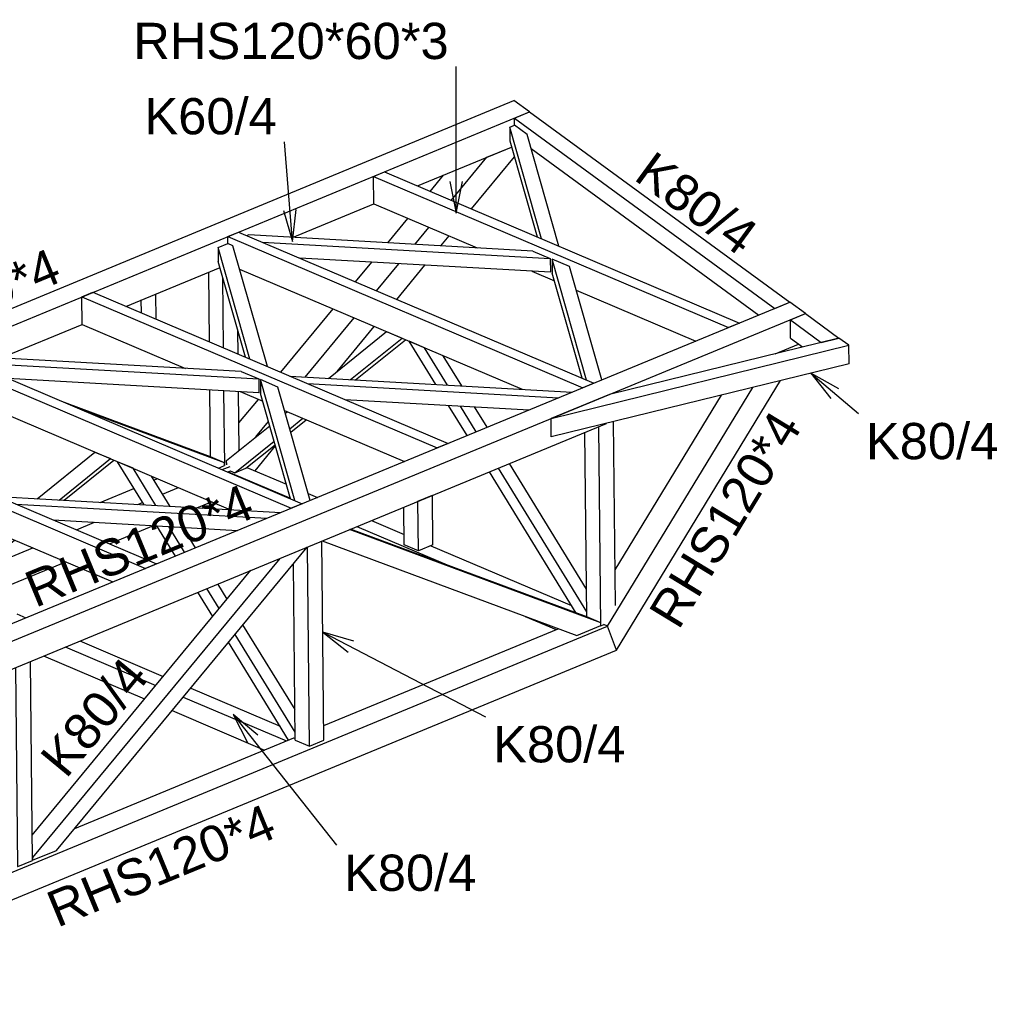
# Model space of a CAD drawing. Header units: millimetres. Extents: x 30 to 208467, y 44 to 15445.
# Tile 43 of 61: x 130522 to 134388, y 7544 to 11434. Entities that reach past the tile are written whole.
import ezdxf

# ---------------------------------------------------------------- set-up
doc = ezdxf.new("R2010")
doc.units = ezdxf.units.MM
doc.styles.add('Arial', font='ARIAL.TTF', dxfattribs={"height": 0.2})

# ---------------------------------------------------------------- blocks, each defined once
blk = doc.blocks.new('Part-21773 - 21771')
at = {"color": 7}
for p, q in [((129595.2, 8678.2), (133565.2, 10318)), ((133626.3, 10273.4), (133565.2, 10318)), ((129678.6, 8642.7), (133626.3, 10273.4)), ((133507.2, 10114.8), (133599.5, 10152.9)), ((129721, 8550.8), (132840.5, 9839.4)), ((129595.2, 8678.2), (129678.6, 8642.7))]:
    blk.add_line(p, q, dxfattribs=at)
blk = doc.blocks.new('Part-21774 - 21771')
at = {"color": 7}
for p, q in [((128108.7, 9311), (132474.9, 11114.5)), ((132536.1, 11069.9), (132474.9, 11114.5)), ((128192.1, 9275.5), (132536.1, 11069.9)), ((132093.5, 10777.7), (132465.4, 10931.3)), ((131600.4, 10574), (131921, 10706.4)), ((130941.6, 10301.8), (131313.5, 10455.5)), ((130448.4, 10098.1), (130769.1, 10230.6)), ((129789.6, 9826), (130161.6, 9979.6)), ((129296.5, 9622.3), (129617.1, 9754.7)), ((128637.7, 9350.2), (129009.6, 9503.8)), ((128108.7, 9311), (128192.1, 9275.5)), ((128234.5, 9183.6), (128465.2, 9278.9))]:
    blk.add_line(p, q, dxfattribs=at)
blk = doc.blocks.new('Part-21842 - 21771')
at = {"color": 7}
for p, q in [((130268, 9189.4), (130424.3, 9122.9)), ((130194.2, 9172.6), (130202.4, 9176)), ((130194.2, 9170.7), (130194.2, 9172.6)), ((130194.2, 9172.6), (130440, 9067.9)), ((130510.3, 9086.3), (130546.2, 9071)), ((130702.4, 8956.2), (131059.7, 8804.1)), ((130760, 8980), (131089.2, 8839.8)), ((130616.2, 8920.6), (131015.5, 8750.6)), ((131197.7, 8793.6), (131550.8, 8643.3)), ((131168.2, 8757.9), (131575.6, 8584.5)), ((131124.1, 8704.4), (131489.4, 8548.9))]:
    blk.add_line(p, q, dxfattribs=at)
blk = doc.blocks.new('Part-21802 - 21771')
at = {"color": 7}
for p, q in [((129616, 9863.7), (129659.2, 9881.5)), ((129659.2, 9881.5), (131062.4, 9284.2)), ((129617.1, 9754.7), (129616, 9863.7)), ((129616, 9863.7), (131019.3, 9266.4)), ((129617.1, 9754.7), (130025.1, 9581.1)), ((130241.6, 9488.9), (130330.7, 9451)), ((130416.7, 9414.4), (130889.9, 9213)), ((131062.4, 9284.2), (131019.3, 9266.4))]:
    blk.add_line(p, q, dxfattribs=at)
blk = doc.blocks.new('Part-21803 - 21771')
at = {"color": 7}
for p, q in [((130192, 10101.6), (130235.2, 10119.4)), ((130235.2, 10119.4), (131638.4, 9522.1)), ((130192.3, 10073.8), (130192, 10101.6)), ((130192, 10101.6), (131595.2, 9504.3)), ((130239, 9973.1), (131354.8, 9498.2)), ((131638.4, 9522.1), (131595.2, 9504.3))]:
    blk.add_line(p, q, dxfattribs=at)
blk = doc.blocks.new('Part-21808 - 21771')
at = {"color": 7}
for p, q in [((131344, 10577.4), (131387.1, 10595.3)), ((131387.1, 10595.3), (132790.3, 9998)), ((131344.2, 10550.2), (131344, 10577.4)), ((131344, 10577.4), (132747.2, 9980.1)), ((131344.2, 10549.6), (131344.2, 10550.2)), ((131390.9, 10449), (132506.8, 9974)), ((132790.3, 9998), (132747.2, 9980.1))]:
    blk.add_line(p, q, dxfattribs=at)
blk = doc.blocks.new('Part-21815 - 21771')
at = {"color": 7}
for p, q in [((130438, 9550), (131553.2, 9486.9)), ((130506.9, 9520.7), (131499, 9464.6)), ((130654.4, 9457.9), (131383.1, 9416.7))]:
    blk.add_line(p, q, dxfattribs=at)
blk = doc.blocks.new('Part-21881 - 21771')
at = {"color": 7}
for p, q in [((131275.6, 9707.4), (130699.3, 9921.9)), ((131331.2, 9683.7), (130754.9, 9898.2)), ((131331.2, 9683.7), (131275.6, 9707.4)), ((131307.2, 9663.1), (131331.3, 9673.1)), ((131331.3, 9673.1), (131331.2, 9683.7))]:
    blk.add_line(p, q, dxfattribs=at)
blk = doc.blocks.new('Part-21882 - 21771')
at = {"color": 7}
for p, q in [((132368, 10891), (132465.4, 10931.3)), ((132227.3, 10720.7), (132368, 10891)), ((132306.8, 10686.9), (132476.5, 10892.4)), ((132144, 10756.2), (132197, 10820.4)), ((131975.9, 10552.7), (132055.6, 10649.1)), ((132083.5, 10546.6), (132138.9, 10613.7)), ((132186.1, 10540.8), (132218.4, 10579.8)), ((131848.8, 10398.8), (131912.9, 10476.4)), ((131932.1, 10363.3), (132020.5, 10470.3)), ((132011.6, 10329.5), (132123.1, 10464.5)), ((131553.6, 10041.3), (131760.4, 10291.7)), ((131650.6, 10022.4), (131843.7, 10256.2)), ((131776.1, 10044.4), (131923.2, 10222.4)), ((131388.1, 9841), (131465.2, 9934.3)), ((131455.2, 9785.8), (131505.5, 9846.7)), ((131451.8, 9651.7), (131533.1, 9750.1))]:
    blk.add_line(p, q, dxfattribs=at)
blk = doc.blocks.new('Part-21874 - 21771')
at = {"color": 7}
for p, q in [((131346.1, 9648.4), (131354.4, 9651.8)), ((131346.1, 9646.5), (131346.1, 9648.4)), ((131346.1, 9648.4), (131591.9, 9543.8)), ((131419.9, 9665.2), (131576.3, 9598.7)), ((131662.3, 9562.1), (131698.1, 9546.8)), ((131911.9, 9455.8), (132041.2, 9400.8)), ((131854.4, 9432), (132220.6, 9276.2)), ((132146.7, 9355.9), (132702.8, 9119.2)), ((132518.8, 9076.9), (132641.3, 9024.7))]:
    blk.add_line(p, q, dxfattribs=at)
blk = doc.blocks.new('Part-21875 - 21771')
at = {"color": 7}
for p, q in [((131271.8, 10161.3), (131269, 10437.1)), ((131327.3, 10137.6), (131324.5, 10416.8)), ((131385.4, 10112.9), (131384.4, 10206.9)), ((131276.3, 9707.1), (131273.7, 9971.5)), ((131332, 9672.5), (131329, 9968.4)), ((131389.2, 9732.6), (131386.9, 9965.1))]:
    blk.add_line(p, q, dxfattribs=at)
blk = doc.blocks.new('Part-21889 - 21771')
at = {"color": 7}
for p, q in [((133507.2, 10114.8), (133599.5, 10152.9)), ((133607.8, 10139.5), (133610.9, 10144.6)), ((132879.7, 8943.9), (133528.1, 10008.5)), ((132843.9, 9038.5), (133418.2, 9981.5)), ((132874.1, 9260.5), (133294.7, 9951.1)), ((132843.9, 9038.5), (132830, 9044.4)), ((132879.7, 8943.9), (132843.9, 9038.5))]:
    blk.add_line(p, q, dxfattribs=at)
blk = doc.blocks.new('Part-21897 - 21771')
at = {"color": 7}
for p, q in [((130514.7, 8088), (130506.8, 8875.4)), ((130572.2, 8111.8), (130564.3, 8899.1)), ((130459, 8122.6), (130451.7, 8852.6)), ((130514.7, 8088), (130572.2, 8111.8)), ((130513.6, 8088.5), (130514.7, 8088))]:
    blk.add_line(p, q, dxfattribs=at)
blk = doc.blocks.new('Part-21898 - 21771')
at = {"color": 7}
for p, q in [((131666.6, 8563.9), (131658.7, 9351.2)), ((131724.2, 8587.6), (131716.3, 9375)), ((131611.1, 8587.5), (131604, 9285.6)), ((131611.1, 8587.5), (131666.6, 8563.9)), ((131666.6, 8563.9), (131724.2, 8587.6))]:
    blk.add_line(p, q, dxfattribs=at)
blk = doc.blocks.new('Part-21899 - 21771')
at = {"color": 7}
for p, q in [((132875.6, 9119.2), (132868.2, 9846.2)), ((132762.9, 9074.3), (132755.5, 9804.3)), ((132818.6, 9039.7), (132810.7, 9827)), ((132817.5, 9040.2), (132818.6, 9039.7)), ((132818.6, 9039.7), (132830, 9044.4))]:
    blk.add_line(p, q, dxfattribs=at)
blk = doc.blocks.new('Part-21915 - 21771')
at = {"color": 7}
for p, q in [((130590.5, 9541.4), (130819.6, 9726)), ((130819.6, 9726), (130880.6, 9700)), ((130677.7, 9536.5), (130880.6, 9700)), ((130697.3, 9535.4), (130894.4, 9694.1)), ((130419.7, 9403.8), (130427.3, 9409.9)), ((130437.2, 9342.7), (130488.3, 9383.9)), ((130441.1, 9328.9), (130502.1, 9378)), ((130187.8, 9216.9), (130358.3, 9354.3)), ((130220.7, 9168.2), (130375.7, 9293.2)), ((130263.8, 9186.1), (130379.7, 9279.4)), ((130187.8, 9216.9), (130188, 9200.2)), ((130188, 9200.2), (130201.8, 9194.3)), ((130201.8, 9194.3), (130202, 9176.2)), ((130220.7, 9168.2), (130263.8, 9186.1)), ((130202, 9176.2), (130220.7, 9168.2))]:
    blk.add_line(p, q, dxfattribs=at)
blk = doc.blocks.new('Part-21916 - 21771')
at = {"color": 7}
for p, q in [((131013.6, 9517.5), (130908.8, 9688)), ((130969.8, 9662), (130908.8, 9688)), ((131060.3, 9514.8), (130969.8, 9662)), ((131116.4, 9511.6), (131043.1, 9630.8)), ((131137.8, 9315.4), (131064.5, 9434.7)), ((131173.8, 9330.2), (131111.2, 9432.1)), ((131216.9, 9348), (131167.2, 9428.9)), ((131310.5, 9107.8), (131261.7, 9187.2)), ((131341.5, 9145.3), (131304.8, 9205)), ((131284.6, 9076.5), (131225.7, 9172.4)), ((131609.9, 8708.7), (131404.1, 9043.5)), ((131610.8, 8619.2), (131373.1, 9005.9)), ((131584.7, 8588.3), (131347.2, 8974.6)), ((131603.7, 8596.1), (131603.7, 8597.6)), ((131603.7, 8597.6), (131611, 8594.5))]:
    blk.add_line(p, q, dxfattribs=at)
blk = doc.blocks.new('Part-21923 - 21771')
at = {"color": 7}
for p, q in [((131742.4, 10017.2), (131971.5, 10201.8)), ((131971.5, 10201.8), (132032.6, 10175.8)), ((131829.6, 10012.3), (132032.6, 10175.8)), ((131849.3, 10011.2), (132046.3, 10170)), ((131571.7, 9879.6), (131579.2, 9885.7)), ((131589.1, 9818.5), (131640.3, 9859.7)), ((131593, 9804.7), (131654, 9853.9)), ((131339.7, 9692.7), (131510.2, 9830.1)), ((131372.6, 9644.1), (131527.7, 9769)), ((131415.7, 9661.9), (131531.6, 9755.2)), ((131339.9, 9675.2), (131339.7, 9692.7)), ((131353.3, 9652.3), (131372.6, 9644.1)), ((131372.6, 9644.1), (131415.7, 9661.9))]:
    blk.add_line(p, q, dxfattribs=at)
blk = doc.blocks.new('Part-21924 - 21771')
at = {"color": 7}
for p, q in [((132165.6, 9993.3), (132060.7, 10163.8)), ((132121.8, 10137.9), (132060.7, 10163.8)), ((132212.3, 9990.6), (132121.8, 10137.9)), ((132268.3, 9987.5), (132195.1, 10106.7)), ((132289.8, 9791.2), (132216.4, 9910.5)), ((132325.7, 9806), (132263.1, 9907.9)), ((132368.9, 9823.9), (132319.2, 9904.7)), ((132720.7, 9090.1), (132377.7, 9648.2)), ((132762.7, 9095), (132413.6, 9663)), ((132761.8, 9184.5), (132456.8, 9680.9))]:
    blk.add_line(p, q, dxfattribs=at)
blk = doc.blocks.new('Part-22105 - 21771')
at = {"color": 7}
for p, q in [((129491, 7653.5), (132843.9, 9038.5)), ((131723.6, 8645.7), (132649.7, 9028.2)), ((132843.9, 9038.5), (132830, 9044.4)), ((132879.7, 8943.9), (132843.9, 9038.5)), ((129491, 7544.1), (132879.7, 8943.9)), ((130739.9, 8239.3), (131605.4, 8596.8)), ((129475.2, 7716.9), (130345.8, 8076.5))]:
    blk.add_line(p, q, dxfattribs=at)
blk = doc.blocks.new('Part-22087 - 21771')
at = {"color": 7}
for p, q in [((131275.6, 9707.4), (131276.3, 9707.7)), ((131322.1, 9656.7), (131353.1, 9669.5)), ((131052.6, 9615.3), (131066.3, 9621)), ((130839.5, 9527.3), (130973.5, 9582.7)), ((131086.9, 9559.6), (131149.6, 9585.5)), ((130988.4, 9518.9), (131007.8, 9526.9)), ((131221.3, 9505.7), (131280.1, 9530)), ((130662.8, 9454.3), (130669.4, 9457)), ((130746.2, 9418.8), (130818.3, 9448.6)), ((130876.6, 9363.3), (131051.2, 9435.4)), ((130450.3, 9296.6), (130573.7, 9347.6)), ((130237, 9278.4), (130292.7, 9301.4)), ((130349.2, 9254.8), (130382.7, 9268.7)), ((130478.2, 9198.7), (130704.1, 9292.1)), ((130086.8, 9216.4), (130124.4, 9231.9)), ((130170.2, 9180.9), (130201.9, 9194)), ((129900.7, 9139.5), (129914.3, 9145.1)), ((130360.4, 9150.1), (130410.6, 9170.8)), ((129687.6, 9051.5), (129821.6, 9106.8)), ((129935, 9083.7), (129997.7, 9109.7)), ((129836.5, 9043.1), (129855.9, 9051.1)), ((130069.4, 9029.9), (130128.1, 9054.1)), ((129510.9, 8978.5), (129517.5, 8981.2)), ((129594.2, 8943), (129666.3, 8972.8)), ((129724.7, 8887.5), (129899.3, 8959.6)), ((129298.4, 8820.8), (129421.7, 8871.7)), ((129197.2, 8779), (129230.8, 8792.9)), ((129326.3, 8722.9), (129552.2, 8816.2)), ((128971.7, 8755.8), (128972.4, 8756.1)), ((129018.3, 8705.1), (129049.2, 8717.9)), ((129208.5, 8674.2), (129258.7, 8695)), ((128533.7, 8574.9), (128762.4, 8669.3)), ((128683, 8566.6), (128845.8, 8633.8)), ((128916.5, 8553.6), (128976.2, 8578.3)), ((128355.9, 8501.4), (128363.3, 8504.4)), ((128439.3, 8465.9), (128512.5, 8496.2)), ((128569.7, 8410.4), (128746, 8483.2)), ((128124.5, 8405.8), (128183.4, 8430.1)), ((128142, 8343.1), (128266.8, 8394.7)), ((128169.5, 8245.1), (128397.2, 8339.1)), ((128004.4, 8286.3), (128010.3, 8288.7)), ((128004.4, 8176.9), (128023.3, 8184.7))]:
    blk.add_line(p, q, dxfattribs=at)
blk = doc.blocks.new('Part-22128 - 21771')
at = {"color": 7}
for p, q in [((133758.7, 10176.6), (132852.2, 9953.6)), ((133798.2, 10147.8), (133758.7, 10176.6)), ((132621.4, 9858.3), (133798.2, 10147.8)), ((133798.9, 10075.2), (133798.2, 10147.8)), ((133798.9, 10075.2), (132622.2, 9785.7)), ((132852.2, 9953.6), (132621.4, 9858.3)), ((132622.2, 9785.7), (132621.4, 9858.3))]:
    blk.add_line(p, q, dxfattribs=at)
blk = doc.blocks.new('Part-22130 - 21771')
at = {"color": 7}
for p, q in [((133566.9, 10248.8), (133626.3, 10273.4)), ((133626.3, 10273.4), (133758.7, 10176.6)), ((133567.6, 10176.2), (133566.9, 10248.8)), ((133566.9, 10248.8), (133689.1, 10159.5)), ((133567.6, 10176.2), (133615.3, 10141.4)), ((133689.1, 10159.5), (133758.7, 10176.6))]:
    blk.add_line(p, q, dxfattribs=at)
blk = doc.blocks.new('Part-22378 - 21771')
at = {"color": 7}
for p, q in [((132476.6, 11045.3), (132536.1, 11069.9)), ((132536.1, 11069.9), (133564.7, 10318.4)), ((132476.9, 11017.2), (132476.6, 11045.3)), ((132476.6, 11045.3), (133505.2, 10293.9)), ((132542.8, 10924.9), (133442.7, 10267.4)), ((133505.2, 10293.9), (133564.7, 10318.4)), ((133564.7, 10318.4), (133564.7, 10317.8)), ((133505.2, 10293.3), (133505.2, 10293.9))]:
    blk.add_line(p, q, dxfattribs=at)
blk = doc.blocks.new('Part-22391 - 21771')
at = {"color": 7}
for p, q in [((130668.1, 8152.3), (131658, 9350.9)), ((131549.3, 9306), (130572.8, 8123.7)), ((130571.2, 8212.7), (131435.3, 9258.9)), ((130573, 8113), (130668.1, 8152.3)), ((130572.1, 8124), (130572.8, 8123.7)), ((130572.2, 8113.3), (130573, 8113)), ((130572.8, 8123.7), (130573, 8113))]:
    blk.add_line(p, q, dxfattribs=at)
blk = doc.blocks.new('Part-22392 - 21771')
at = {"color": 7}
for p, q in [((132817.7, 9051), (131825.6, 9420.2)), ((132762.2, 9074.6), (131829.4, 9421.7)), ((131717, 9375.3), (132722.7, 9001)), ((132817.7, 9051), (132762.2, 9074.6)), ((132722.7, 9001), (132817.9, 9040.3)), ((132817.9, 9040.3), (132817.7, 9051))]:
    blk.add_line(p, q, dxfattribs=at)
blk = doc.blocks.new('Part-22411 - 21771')
at = {"color": 7}
for p, q in [((130768, 10339.5), (130811.1, 10357.3)), ((130811.1, 10357.3), (132214.4, 9760)), ((130769.1, 10230.6), (130768, 10339.5)), ((130768, 10339.5), (132171.2, 9742.2)), ((130769.1, 10230.6), (131177.1, 10056.9)), ((131393.5, 9964.8), (131482.6, 9926.8)), ((131568.6, 9890.2), (132041.9, 9688.8)), ((132214.4, 9760), (132171.2, 9742.2))]:
    blk.add_line(p, q, dxfattribs=at)
blk = doc.blocks.new('Part-22412 - 21771')
at = {"color": 7}
for p, q in [((131589.9, 10025.9), (132705.1, 9962.8)), ((131658.8, 9996.5), (132650.9, 9940.4)), ((131806.4, 9933.7), (132535, 9892.5))]:
    blk.add_line(p, q, dxfattribs=at)
blk = doc.blocks.new('Part-22413 - 21771')
at = {"color": 7}
for p, q in [((131306.1, 10533.9), (131344.2, 10549.6)), ((131364.7, 10540.9), (131344.2, 10549.6)), ((131431.9, 10093.1), (131306.1, 10533.9)), ((131306.1, 10533.9), (131306.7, 10479.4)), ((131500.8, 10063.8), (131364.7, 10540.9)), ((131414.8, 10100.4), (131306.7, 10479.4))]:
    blk.add_line(p, q, dxfattribs=at)
blk = doc.blocks.new('Part-22414 - 21771')
at = {"color": 7}
for p, q in [((131609.6, 9534.4), (131473.3, 10012.2)), ((131542.2, 9982.8), (131473.3, 10012.2)), ((131473.3, 10012.2), (131473.8, 9957.7)), ((131669.9, 9535.2), (131542.2, 9982.8)), ((131592.5, 9541.6), (131473.8, 9957.7))]:
    blk.add_line(p, q, dxfattribs=at)
blk = doc.blocks.new('Part-22415 - 21771')
at = {"color": 7}
for p, q in [((130275, 10107.9), (130268.5, 10105.3)), ((131397.5, 10044.4), (130275, 10107.9)), ((130329.2, 10079.4), (131466.5, 10015.1)), ((131397.5, 10044.4), (131466.5, 10015.1)), ((131467, 9960.6), (130476.7, 10016.6)), ((131466.5, 10015.1), (131467, 9960.6))]:
    blk.add_line(p, q, dxfattribs=at)
blk = doc.blocks.new('Part-22459 - 21771')
at = {"color": 7}
for p, q in [((131919.9, 10815.4), (131963.1, 10833.2)), ((131921, 10706.4), (131919.9, 10815.4)), ((131919.9, 10815.4), (133323.1, 10218.1)), ((131963.1, 10833.2), (133366.3, 10235.9)), ((131921, 10706.4), (132329, 10532.7)), ((132545.5, 10440.6), (132634.6, 10402.7)), ((132720.6, 10366.1), (133193.8, 10164.6)), ((133366.3, 10235.9), (133323.1, 10218.1))]:
    blk.add_line(p, q, dxfattribs=at)
blk = doc.blocks.new('Part-22460 - 21771')
at = {"color": 7}
for p, q in [((132458.1, 11009.7), (132476.7, 11017.4)), ((132583.8, 10569), (132458.1, 11009.7)), ((132458.1, 11009.7), (132458.6, 10955.2)), ((132526.9, 10980.7), (132476.7, 11017.4)), ((132652.7, 10539.6), (132526.9, 10980.7)), ((132458.6, 10955.2), (132566.7, 10576.2))]:
    blk.add_line(p, q, dxfattribs=at)
blk = doc.blocks.new('Part-22461 - 21771')
at = {"color": 7}
for p, q in [((132761.5, 10010.2), (132625.2, 10488)), ((132694.2, 10458.7), (132625.2, 10488)), ((132625.2, 10488), (132625.8, 10433.5)), ((132744.5, 10017.5), (132625.8, 10433.5)), ((132821.9, 10011), (132694.2, 10458.7))]:
    blk.add_line(p, q, dxfattribs=at)
blk = doc.blocks.new('Part-22462 - 21771')
at = {"color": 7}
for p, q in [((131426.9, 10583.8), (131420.4, 10581.1)), ((132549.5, 10520.3), (131426.9, 10583.8)), ((131481.1, 10555.3), (132618.4, 10490.9)), ((132549.5, 10520.3), (132618.4, 10490.9)), ((132618.9, 10436.4), (131628.6, 10492.5)), ((132618.4, 10490.9), (132618.9, 10436.4))]:
    blk.add_line(p, q, dxfattribs=at)
blk = doc.blocks.new('Part-64218 - 21771')
at = {"color": 7}
for p, q in [((131061.2, 10250.9), (131060.2, 10350.8)), ((131003.2, 10275.6), (131002.6, 10327.1)), ((130947.6, 10299.3), (130947.5, 10304.3))]:
    blk.add_line(p, q, dxfattribs=at)
blk = doc.blocks.new('Part-64221 - 21771')
at = {"color": 7}
for p, q in [((132095.3, 9531.5), (132152.8, 9555.3)), ((132097.2, 9335.4), (132095.3, 9531.5)), ((132154.8, 9359.2), (132152.8, 9555.3)), ((132041.7, 9359.1), (132040.2, 9508.8)), ((132097.2, 9335.4), (132041.7, 9359.1)), ((132154.8, 9359.2), (132097.2, 9335.4))]:
    blk.add_line(p, q, dxfattribs=at)
blk = doc.blocks.new('Mark-27012 - 21771')
at = {"color": 30, "style": 'Arial'}
blk.add_text('RHS120*4', height=143.26, rotation=22.4428, dxfattribs=at).set_placement((129820.9, 10041.5))
blk = doc.blocks.new('Mark-25166 - 21771')
at = {"color": 30, "style": 'Arial'}
blk.add_text('K80/4', height=143.26, rotation=323.8521, dxfattribs=at).set_placement((132943.4, 10805.5))
blk = doc.blocks.new('Mark-25113 - 21771')
at = {"color": 136}
for p, q in [((133647.5, 10037.9), (133835.6, 9877.9)), ((133647.5, 10037.9), (133726.5, 9937.9)), ((133758.9, 9976), (133647.5, 10037.9))]:
    blk.add_line(p, q, dxfattribs=at)
at = {"color": 30, "style": 'Arial'}
blk.add_text('K80/4', height=143.26, dxfattribs=at).set_placement((133865.6, 9697.9))
blk = doc.blocks.new('Mark-25041 - 21771')
at = {"color": 30, "style": 'Arial'}
blk.add_text('RHS120*4', height=143.26, rotation=58.6594, dxfattribs=at).set_placement((133124.8, 9019.3))
blk = doc.blocks.new('Mark-24994 - 21771')
at = {"color": 30, "style": 'Arial'}
blk.add_text('RHS120*4', height=143.26, rotation=22.4428, dxfattribs=at).set_placement((130583.5, 9109.7))
blk = doc.blocks.new('Mark-25020 - 21771')
at = {"color": 136}
for p, q in [((131365.9, 8689.6), (131773.5, 8172.3)), ((131365.9, 8689.6), (131423.6, 8576)), ((131462.9, 8606.9), (131365.9, 8689.6))]:
    blk.add_line(p, q, dxfattribs=at)
at = {"color": 30, "style": 'Arial'}
blk.add_text('K80/4', height=143.26, dxfattribs=at).set_placement((131803.5, 7992.3))
blk = doc.blocks.new('Mark-25050 - 21771')
at = {"color": 136}
for p, q in [((131719.9, 9015), (132362.6, 8680)), ((131719.9, 9015), (131819.2, 8935)), ((131842.3, 8979.4), (131719.9, 9015))]:
    blk.add_line(p, q, dxfattribs=at)
at = {"color": 30, "style": 'Arial'}
blk.add_text('K80/4', height=143.26, dxfattribs=at).set_placement((132392.6, 8500))
blk = doc.blocks.new('Mark-25108 - 21771')
at = {"color": 30, "style": 'Arial'}
blk.add_text('RHS120*4', height=143.26, rotation=22.4428, dxfattribs=at).set_placement((130670.4, 7845.9))
blk = doc.blocks.new('Mark-25171 - 21771')
at = {"color": 30, "style": 'Arial'}
blk.add_text('K80/4', height=143.26, rotation=50.4489, dxfattribs=at).set_placement((130705.2, 8432))
blk = doc.blocks.new('Mark-25196 - 21771')
at = {"color": 136}
for p, q in [((132246.6, 10669.6), (132246.6, 11248.9)), ((132221.6, 10794.6), (132246.6, 10669.6)), ((132246.6, 10669.6), (132271.6, 10794.6))]:
    blk.add_line(p, q, dxfattribs=at)
at = {"color": 30, "style": 'Arial'}
blk.add_text('RHS120*60*3', height=143.262, dxfattribs=at).set_placement((130971, 11278.9))
blk = doc.blocks.new('Mark-25199 - 21771')
at = {"color": 136}
for p, q in [((131600.1, 10558.2), (131567.7, 10951.5)), ((131565, 10680.7), (131600.1, 10558.2)), ((131600.1, 10558.2), (131614.8, 10684.8))]:
    blk.add_line(p, q, dxfattribs=at)
at = {"color": 30, "style": 'Arial'}
blk.add_text('K60/4', height=143.26, dxfattribs=at).set_placement((131014.9, 10981.5))

msp = doc.modelspace()

# ---------------------------------------------------------------- block references
for name in ['Mark-25196 - 21771', 'Mark-25199 - 21771', 'Part-21774 - 21771', 'Part-22378 - 21771', 'Part-22460 - 21771', 'Part-21882 - 21771', 'Mark-25166 - 21771', 'Part-22459 - 21771', 'Part-21808 - 21771', 'Part-22462 - 21771', 'Part-22413 - 21771', 'Mark-27012 - 21771', 'Part-22461 - 21771', 'Part-21875 - 21771', 'Part-22411 - 21771', 'Part-64218 - 21771', 'Part-21773 - 21771', 'Part-22130 - 21771', 'Part-21923 - 21771', 'Part-21924 - 21771', 'Part-22128 - 21771', 'Part-21803 - 21771', 'Part-21889 - 21771', 'Part-22415 - 21771', 'Mark-25113 - 21771', 'Part-22414 - 21771', 'Part-22412 - 21771', 'Part-21881 - 21771', 'Part-21802 - 21771', 'Mark-25041 - 21771', 'Part-21899 - 21771', 'Part-21915 - 21771', 'Part-22087 - 21771', 'Part-21916 - 21771', 'Part-21874 - 21771', 'Mark-24994 - 21771', 'Part-21815 - 21771', 'Part-64221 - 21771', 'Part-22392 - 21771', 'Part-22391 - 21771', 'Part-21898 - 21771', 'Part-21842 - 21771', 'Part-22105 - 21771', 'Mark-25050 - 21771', 'Mark-25171 - 21771', 'Part-21897 - 21771', 'Mark-25020 - 21771', 'Mark-25108 - 21771']:
    msp.add_blockref(name, (0, 0))

doc.saveas('drawing.dxf')
